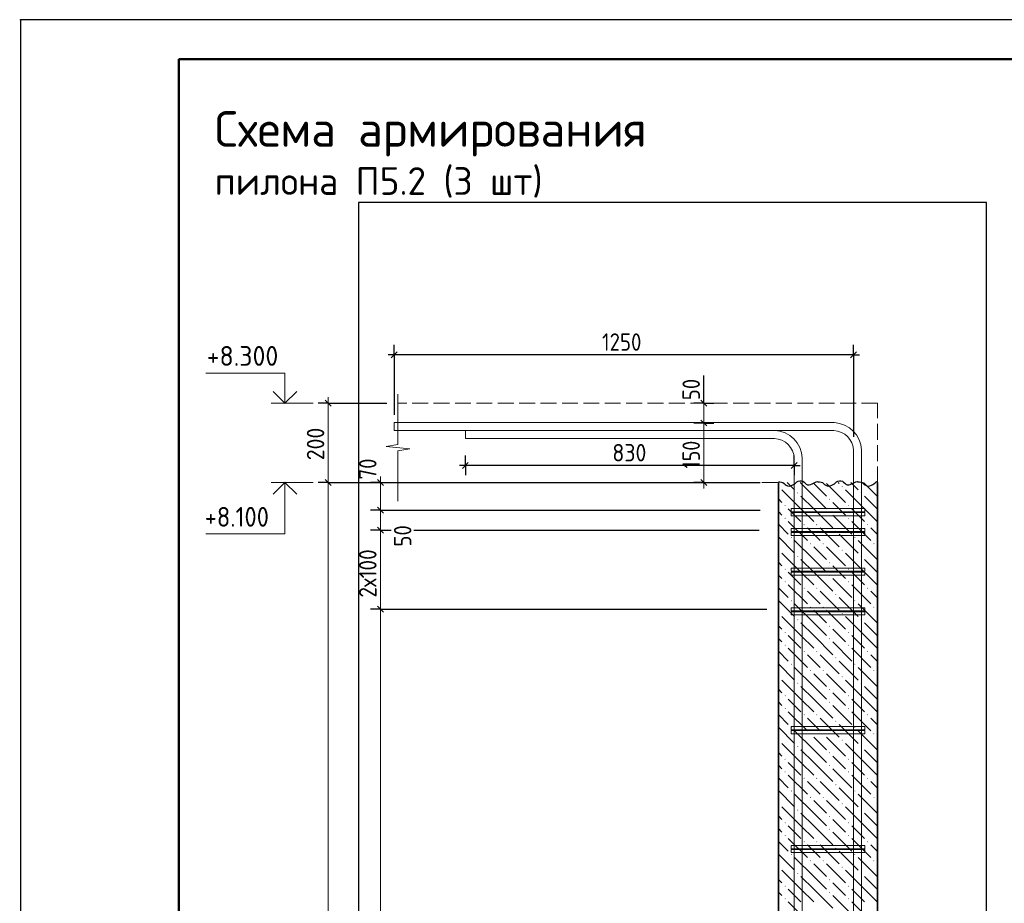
# Model space of a CAD drawing. Header units: millimetres. Extents: x -12 to 50400, y 0 to 35640.
# Tile 4 of 10: x -12 to 14899, y 22263 to 35640. Entities that reach past the tile are written whole.
import ezdxf

# ---------------------------------------------------------------- set-up
doc = ezdxf.new("R2010")
doc.units = ezdxf.units.MM
doc.linetypes.add('______2', pattern=[324, 240, -84])
for name, color, linetype, lineweight in [('Standard', 7, 'Continuous', 25), ('ЖБ Перекрытие верхний уровень', 7, 'Continuous', 35), ('ЖБ Пилон', 7, 'Continuous', 35), ('Заголовок чертежа', 7, 'Continuous', 25), ('Примечания', 7, 'Continuous', 13), ('Размерная линия_ общее', 7, 'Continuous', 13)]:
    doc.layers.add(name, color=color, linetype=linetype, lineweight=lineweight)
doc.layers.add('Размерная выноска', color=7, linetype='Continuous')
doc.layers.add('Стена фоновая арматура Х1', color=7, linetype='______2', true_color=0xa0a0a0)
doc.layers.add('Стена Хомут', color=7, linetype='______2', true_color=0xa0a0a0)
doc.styles.add('ISOCPEUR', font='txt')

msp = doc.modelspace()

# ---------------------------------------------------------------- hatches: boundary and pattern name
at = {"layer": 'ЖБ Пилон', "linetype": 'Continuous', "lineweight": 18, "transparency": 33554687}
for points in [[(11477, 28573), (11484, 28579), (11491, 28571), (11484, 28563), (11477, 28569)], [(11764, 28475), (11772, 28483), (11779, 28475), (11772, 28467)], [(12436, 28571), (12444, 28579), (12451, 28571), (12444, 28563)], [(12724, 28475), (12732, 28483), (12739, 28475), (12732, 28467)], [(12244, 28379), (12252, 28387), (12259, 28379), (12252, 28371)], [(11572, 28283), (11580, 28291), (11587, 28283), (11580, 28275)], [(12244, 28187), (12252, 28195), (12259, 28187), (12252, 28179)], [(12532, 28283), (12540, 28291), (12547, 28283), (12540, 28275)], [(11572, 28091), (11580, 28099), (11587, 28091), (11580, 28083)], [(12532, 28091), (12540, 28099), (12547, 28091), (12540, 28083)], [(11860, 27995), (11868, 28003), (11875, 27995), (11868, 27987)], [(12052, 27995), (12060, 28003), (12067, 27995), (12060, 27987)], [(12340, 27899), (12348, 27907), (12355, 27899), (12348, 27891)], [(12820, 27995), (12828, 28003), (12835, 27995), (12828, 27987)], [(11668, 27803), (11676, 27811), (11683, 27803), (11676, 27795)], [(12628, 27803), (12636, 27811), (12643, 27803), (12636, 27795)], [(11477, 27613), (11484, 27619), (11491, 27611), (11484, 27603), (11477, 27609)], [(11956, 27707), (11964, 27715), (11971, 27707), (11964, 27699)], [(12148, 27707), (12156, 27715), (12163, 27707), (12156, 27699)], [(12436, 27611), (12444, 27619), (12451, 27611), (12444, 27603)], [(12916, 27707), (12924, 27715), (12931, 27707), (12924, 27699)], [(11764, 27515), (11772, 27523), (11779, 27515), (11772, 27507)], [(12724, 27515), (12732, 27523), (12739, 27515), (12732, 27507)], [(11572, 27323), (11580, 27331), (11587, 27323), (11580, 27315)], [(12244, 27419), (12252, 27427), (12259, 27419), (12252, 27411)], [(12532, 27323), (12540, 27331), (12547, 27323), (12540, 27315)], [(11572, 27131), (11580, 27139), (11587, 27131), (11580, 27123)], [(12244, 27227), (12252, 27235), (12259, 27227), (12252, 27219)], [(12532, 27131), (12540, 27139), (12547, 27131), (12540, 27123)], [(11860, 27035), (11868, 27043), (11875, 27035), (11868, 27027)], [(12052, 27035), (12060, 27043), (12067, 27035), (12060, 27027)], [(12820, 27035), (12828, 27043), (12835, 27035), (12828, 27027)], [(11668, 26843), (11676, 26851), (11683, 26843), (11676, 26835)], [(12340, 26939), (12348, 26947), (12355, 26939), (12348, 26931)], [(12628, 26843), (12636, 26851), (12643, 26843), (12636, 26835)], [(11956, 26747), (11964, 26755), (11971, 26747), (11964, 26739)], [(12148, 26747), (12156, 26755), (12163, 26747), (12156, 26739)], [(12916, 26747), (12924, 26755), (12931, 26747), (12924, 26739)], [(11477, 26653), (11484, 26659), (11491, 26651), (11484, 26643), (11477, 26649)], [(11764, 26555), (11772, 26563), (11779, 26555), (11772, 26547)], [(12436, 26651), (12444, 26659), (12451, 26651), (12444, 26643)], [(12724, 26555), (12732, 26563), (12739, 26555), (12732, 26547)], [(12244, 26459), (12252, 26467), (12259, 26459), (12252, 26451)], [(11572, 26363), (11580, 26371), (11587, 26363), (11580, 26355)], [(12244, 26267), (12252, 26275), (12259, 26267), (12252, 26259)], [(12532, 26363), (12540, 26371), (12547, 26363), (12540, 26355)], [(11572, 26171), (11580, 26179), (11587, 26171), (11580, 26163)], [(12532, 26171), (12540, 26179), (12547, 26171), (12540, 26163)], [(11860, 26075), (11868, 26083), (11875, 26075), (11868, 26067)], [(12052, 26075), (12060, 26083), (12067, 26075), (12060, 26067)], [(12340, 25979), (12348, 25987), (12355, 25979), (12348, 25971)], [(12820, 26075), (12828, 26083), (12835, 26075), (12828, 26067)], [(11668, 25883), (11676, 25891), (11683, 25883), (11676, 25875)], [(12628, 25883), (12636, 25891), (12643, 25883), (12636, 25875)], [(11477, 25693), (11484, 25699), (11491, 25691), (11484, 25683), (11477, 25690)], [(11956, 25787), (11964, 25795), (11971, 25787), (11964, 25779)], [(12148, 25787), (12156, 25795), (12163, 25787), (12156, 25779)], [(12436, 25691), (12444, 25699), (12451, 25691), (12444, 25683)], [(12916, 25787), (12924, 25795), (12931, 25787), (12924, 25779)], [(11764, 25595), (11772, 25603), (11779, 25595), (11772, 25587)], [(12244, 25499), (12252, 25507), (12259, 25499), (12252, 25491)], [(12724, 25595), (12732, 25603), (12739, 25595), (12732, 25587)], [(11572, 25403), (11580, 25411), (11587, 25403), (11580, 25395)], [(12532, 25403), (12540, 25411), (12547, 25403), (12540, 25395)], [(11572, 25211), (11580, 25219), (11587, 25211), (11580, 25203)], [(12244, 25307), (12252, 25315), (12259, 25307), (12252, 25299)], [(12532, 25211), (12540, 25219), (12547, 25211), (12540, 25203)], [(11860, 25115), (11868, 25123), (11875, 25115), (11868, 25107)], [(12052, 25115), (12060, 25123), (12067, 25115), (12060, 25107)], [(12820, 25115), (12828, 25123), (12835, 25115), (12828, 25107)], [(11668, 24923), (11676, 24931), (11683, 24923), (11676, 24915)], [(12340, 25019), (12348, 25027), (12355, 25019), (12348, 25011)], [(12628, 24923), (12636, 24931), (12643, 24923), (12636, 24915)], [(11956, 24827), (11964, 24835), (11971, 24827), (11964, 24819)], [(12148, 24827), (12156, 24835), (12163, 24827), (12156, 24819)], [(12916, 24827), (12924, 24835), (12931, 24827), (12924, 24819)], [(11477, 24733), (11484, 24739), (11491, 24731), (11484, 24723), (11477, 24730)], [(11764, 24635), (11772, 24643), (11779, 24635), (11772, 24627)], [(12436, 24731), (12444, 24739), (12451, 24731), (12444, 24723)], [(12724, 24635), (12732, 24643), (12739, 24635), (12732, 24627)], [(12244, 24539), (12252, 24547), (12259, 24539), (12252, 24531)], [(11572, 24443), (11580, 24451), (11587, 24443), (11580, 24435)], [(12244, 24347), (12252, 24355), (12259, 24347), (12252, 24339)], [(12532, 24443), (12540, 24451), (12547, 24443), (12540, 24435)], [(11572, 24251), (11580, 24259), (11587, 24251), (11580, 24243)], [(11860, 24155), (11868, 24163), (11875, 24155), (11868, 24147)], [(12052, 24155), (12060, 24163), (12067, 24155), (12060, 24147)], [(12532, 24251), (12540, 24259), (12547, 24251), (12540, 24243)], [(12820, 24155), (12828, 24163), (12835, 24155), (12828, 24147)], [(12340, 24059), (12348, 24067), (12355, 24059), (12348, 24051)], [(11668, 23963), (11676, 23971), (11683, 23963), (11676, 23955)], [(11956, 23867), (11964, 23875), (11971, 23867), (11964, 23859)], [(12148, 23867), (12156, 23875), (12163, 23867), (12156, 23859)], [(12628, 23963), (12636, 23971), (12643, 23963), (12636, 23955)], [(12916, 23867), (12924, 23875), (12931, 23867), (12924, 23859)], [(11477, 23773), (11484, 23779), (11491, 23771), (11484, 23763), (11477, 23770)], [(12436, 23771), (12444, 23779), (12451, 23771), (12444, 23763)], [(11764, 23675), (11772, 23683), (11779, 23675), (11772, 23667)], [(12244, 23579), (12252, 23587), (12259, 23579), (12252, 23571)], [(12724, 23675), (12732, 23683), (12739, 23675), (12732, 23667)], [(11572, 23483), (11580, 23491), (11587, 23483), (11580, 23475)], [(12532, 23483), (12540, 23491), (12547, 23483), (12540, 23475)], [(11572, 23291), (11580, 23299), (11587, 23291), (11580, 23283)], [(12244, 23387), (12252, 23395), (12259, 23387), (12252, 23379)], [(12532, 23291), (12540, 23299), (12547, 23291), (12540, 23283)], [(11860, 23195), (11868, 23203), (11875, 23195), (11868, 23187)], [(12052, 23195), (12060, 23203), (12067, 23195), (12060, 23187)], [(12820, 23195), (12828, 23203), (12835, 23195), (12828, 23187)], [(11668, 23003), (11676, 23011), (11683, 23003), (11676, 22995)], [(12340, 23099), (12348, 23107), (12355, 23099), (12348, 23091)], [(12628, 23003), (12636, 23011), (12643, 23003), (12636, 22995)], [(11477, 22813), (11484, 22819), (11491, 22811), (11484, 22803), (11477, 22810)], [(11956, 22907), (11964, 22915), (11971, 22907), (11964, 22899)], [(12148, 22907), (12156, 22915), (12163, 22907), (12156, 22899)], [(12436, 22811), (12444, 22819), (12451, 22811), (12444, 22803)], [(12916, 22907), (12924, 22915), (12931, 22907), (12924, 22899)], [(11764, 22715), (11772, 22723), (11779, 22715), (11772, 22707)], [(12724, 22715), (12732, 22723), (12739, 22715), (12732, 22707)], [(11572, 22523), (11580, 22531), (11587, 22523), (11580, 22515)], [(12244, 22619), (12252, 22627), (12259, 22619), (12252, 22611)], [(12532, 22523), (12540, 22531), (12547, 22523), (12540, 22515)], [(12244, 22427), (12252, 22435), (12259, 22427), (12252, 22419)], [(11572, 22331), (11580, 22339), (11587, 22331), (11580, 22323)], [(12532, 22331), (12540, 22339), (12547, 22331), (12540, 22323)]]:
    msp.add_hatch(color=7, dxfattribs=at).paths.add_polyline_path(points, flags=16)

# ---------------------------------------------------------------- linework, layer by layer
at = {"layer": 'Standard', "color": 7, "linetype": 'Continuous', "lineweight": 13, "transparency": 33554687}
for p, q in [((48960, 35640), (-12, 35640)), ((4432, 29834), (3796, 29834)), ((4432, 28634), (3796, 28634))]:
    msp.add_line(p, q, dxfattribs=at)
at = {"layer": 'Standard', "color": 7, "linetype": 'Continuous', "lineweight": 25, "transparency": 33554687}
for p, q in [((2400, 35040), (2400, 1270)), ((5702, 30613), (5612, 30523)), ((12662, 30613), (12572, 30523)), ((6782, 28938), (6692, 28848)), ((11762, 28938), (11672, 28848))]:
    msp.add_line(p, q, dxfattribs=at)
at = {"layer": 'Standard', "color": 7, "linetype": 'Continuous', "lineweight": -3, "transparency": 33554687}
for p, q in [((5657, 30568), (5657, 30718)), ((12617, 30568), (12617, 30718)), ((5657, 30568), (5567, 30568)), ((5657, 30568), (5657, 30418)), ((5657, 30568), (5657, 29660)), ((12617, 30568), (5657, 30568)), ((12617, 30568), (12617, 30418)), ((12617, 30568), (12617, 29324)), ((12617, 30568), (12707, 30568)), ((6737, 28893), (6737, 29043)), ((11717, 28893), (11717, 29043)), ((6737, 28893), (6647, 28893)), ((6737, 28893), (6737, 28743)), ((6737, 28893), (6737, 28893)), ((11717, 28893), (6737, 28893)), ((11717, 28893), (11717, 28743)), ((11717, 28893), (11717, 28893)), ((11717, 28893), (11807, 28893))]:
    msp.add_line(p, q, dxfattribs=at)
at = {"layer": 'Standard', "color": 7, "linetype": 'Continuous', "lineweight": 25, "transparency": 33554687}
msp.add_lwpolyline([(0, 0), (50400, 0), (50400, 35640), (0, 35640), (0, 0)], close=True, dxfattribs=at)
at = {"layer": 'Standard', "color": 7, "linetype": 'Continuous', "lineweight": 13, "transparency": 33554687}
for points in [[(50400, 35640), (0, 35640), (0, 0), (50400, 0), (50400, 35640)], [(4005, 29834), (4005, 30290), (2805, 30290)], [(4005, 28634), (4005, 27854), (2805, 27854)]]:
    msp.add_lwpolyline(points, dxfattribs=at)
at = {"layer": 'Standard', "color": 7, "linetype": 'Continuous', "lineweight": 50, "transparency": 33554687}
msp.add_lwpolyline([(2400, 35040), (49800, 35040), (49800, 600), (2400, 600), (2400, 35040)], close=True, dxfattribs=at)
at = {"layer": 'Standard', "color": 254, "linetype": 'Continuous', "lineweight": -3, "true_color": 0xc4c4ff, "transparency": 33554687}
msp.add_lwpolyline([(5117, 2078), (14627, 2078), (14627, 32873), (5117, 32873), (5117, 2078)], dxfattribs=at)
at = {"layer": 'Standard', "color": 7, "linetype": 'Continuous', "lineweight": 35, "transparency": 33554687}
for points in [[(4183, 30012), (4005, 29834), (3827, 30012)], [(4183, 28455), (4005, 28634), (3827, 28455)]]:
    msp.add_lwpolyline(points, dxfattribs=at)
at = {"layer": 'ЖБ Перекрытие верхний уровень', "color": 7, "linetype": '______2', "lineweight": 18, "transparency": 33554687}
for p, q in [((12977, 29834), (5717, 29834)), ((12977, 28634), (12977, 29834)), ((5717, 28634), (11477, 28634))]:
    msp.add_line(p, q, dxfattribs=at)
at = {"layer": 'ЖБ Пилон', "color": 7, "linetype": 'Continuous', "lineweight": 35, "transparency": 33554687}
for p, q in [((11477, 28634), (11477, 4634)), ((12977, 4634), (12977, 28634))]:
    msp.add_line(p, q, dxfattribs=at)
at = {"layer": 'ЖБ Пилон', "color": 9, "linetype": 'Continuous', "lineweight": 18, "true_color": 0xc7c7c7, "transparency": 33554687}
for p, q in [((11613, 28634), (11724, 28523)), ((12012, 28427), (11805, 28634)), ((12381, 28634), (12396, 28619)), ((12573, 28634), (12684, 28523)), ((12972, 28427), (12765, 28634)), ((11820, 28235), (11532, 28523)), ((12012, 28619), (12204, 28427)), ((12204, 28619), (12492, 28331)), ((12780, 28235), (12492, 28523)), ((12972, 28619), (12977, 28613)), ((11477, 28385), (11532, 28331)), ((11820, 28427), (12012, 28235)), ((12012, 28427), (12204, 28235)), ((12396, 28235), (12300, 28331)), ((12780, 28427), (12972, 28235)), ((12972, 28427), (12977, 28421)), ((11532, 28139), (11477, 28193)), ((11628, 28235), (11820, 28043)), ((11820, 28235), (12012, 28043)), ((12012, 28235), (12300, 27947)), ((12492, 28139), (12396, 28235)), ((12588, 28235), (12780, 28043)), ((12780, 28235), (12972, 28043)), ((12972, 28235), (12977, 28229)), ((11628, 28043), (11916, 27755)), ((12300, 28139), (12588, 27851)), ((12588, 28043), (12876, 27755)), ((11477, 28001), (11628, 27851)), ((12012, 27851), (11916, 27947)), ((12108, 27947), (12396, 27659)), ((12972, 27851), (12876, 27947)), ((11477, 27809), (11724, 27563)), ((12012, 27467), (11724, 27755)), ((12108, 27755), (12012, 27851)), ((12396, 27851), (12684, 27563)), ((12972, 27467), (12684, 27755)), ((12977, 27845), (12972, 27851)), ((12012, 27659), (12204, 27467)), ((12204, 27659), (12492, 27371)), ((12972, 27659), (12977, 27653)), ((11820, 27275), (11532, 27563)), ((11820, 27467), (12012, 27275)), ((12012, 27467), (12204, 27275)), ((12780, 27275), (12492, 27563)), ((12780, 27467), (12972, 27275)), ((12972, 27467), (12977, 27461)), ((11477, 27425), (11532, 27371)), ((12396, 27275), (12300, 27371)), ((11532, 27179), (11477, 27233)), ((11628, 27275), (11820, 27083)), ((11820, 27275), (12012, 27083)), ((12012, 27275), (12300, 26987)), ((12300, 27179), (12588, 26891)), ((12492, 27179), (12396, 27275)), ((12588, 27275), (12780, 27083)), ((12780, 27275), (12972, 27083)), ((12972, 27275), (12977, 27269)), ((11477, 27041), (11628, 26891)), ((11628, 27083), (11916, 26795)), ((12588, 27083), (12876, 26795)), ((11477, 26849), (11724, 26603)), ((12012, 26891), (11916, 26987)), ((12108, 26795), (12012, 26891)), ((12108, 26987), (12396, 26699)), ((12396, 26891), (12684, 26603)), ((12972, 26891), (12876, 26987)), ((12977, 26885), (12972, 26891)), ((12012, 26507), (11724, 26795)), ((12012, 26699), (12204, 26507)), ((12204, 26699), (12492, 26411)), ((12972, 26507), (12684, 26795)), ((12972, 26699), (12977, 26693)), ((11820, 26315), (11532, 26603)), ((12780, 26315), (12492, 26603)), ((11477, 26465), (11532, 26411)), ((11820, 26507), (12012, 26315)), ((12012, 26507), (12204, 26315)), ((12396, 26315), (12300, 26411)), ((12780, 26507), (12972, 26315)), ((12972, 26507), (12977, 26501)), ((11532, 26219), (11477, 26273)), ((11628, 26315), (11820, 26123)), ((11820, 26315), (12012, 26123)), ((12012, 26315), (12300, 26027)), ((12492, 26219), (12396, 26315)), ((12588, 26315), (12780, 26123)), ((12780, 26315), (12972, 26123)), ((12972, 26315), (12977, 26309)), ((11628, 26123), (11916, 25835)), ((12300, 26219), (12588, 25931)), ((12588, 26123), (12876, 25835)), ((11477, 26081), (11628, 25931)), ((12012, 25931), (11916, 26027)), ((12108, 26027), (12396, 25739)), ((12972, 25931), (12876, 26027)), ((11477, 25889), (11724, 25643)), ((12012, 25547), (11724, 25835)), ((12108, 25835), (12012, 25931)), ((12396, 25931), (12684, 25643)), ((12972, 25547), (12684, 25835)), ((12977, 25925), (12972, 25931)), ((12012, 25739), (12204, 25547)), ((12204, 25739), (12492, 25451)), ((12972, 25739), (12977, 25733)), ((11477, 25505), (11532, 25451)), ((11820, 25355), (11532, 25643)), ((11820, 25547), (12012, 25355)), ((12012, 25547), (12204, 25355)), ((12780, 25355), (12492, 25643)), ((12780, 25547), (12972, 25355)), ((12972, 25547), (12977, 25541)), ((11628, 25355), (11820, 25163)), ((11820, 25355), (12012, 25163)), ((12012, 25355), (12300, 25067)), ((12396, 25355), (12300, 25451)), ((12492, 25259), (12396, 25355)), ((12588, 25355), (12780, 25163)), ((12780, 25355), (12972, 25163)), ((12972, 25355), (12977, 25349)), ((11532, 25259), (11477, 25313)), ((12300, 25259), (12588, 24971)), ((11477, 25121), (11628, 24971)), ((11628, 25163), (11916, 24875)), ((12012, 24971), (11916, 25067)), ((12108, 25067), (12396, 24779)), ((12588, 25163), (12876, 24875)), ((12972, 24971), (12876, 25067)), ((11477, 24929), (11724, 24683)), ((12108, 24875), (12012, 24971)), ((12396, 24971), (12684, 24683)), ((12977, 24965), (12972, 24971)), ((12012, 24587), (11724, 24875)), ((12012, 24779), (12204, 24587)), ((12204, 24779), (12492, 24491)), ((12972, 24587), (12684, 24875)), ((12972, 24779), (12977, 24773)), ((11820, 24395), (11532, 24683)), ((12780, 24395), (12492, 24683)), ((11477, 24545), (11532, 24491)), ((11820, 24587), (12012, 24395)), ((12012, 24587), (12204, 24395)), ((12396, 24395), (12300, 24491)), ((12780, 24587), (12972, 24395)), ((12972, 24587), (12977, 24581)), ((11532, 24299), (11477, 24353)), ((11628, 24395), (11820, 24203)), ((11820, 24395), (12012, 24203)), ((12012, 24395), (12300, 24107)), ((12492, 24299), (12396, 24395)), ((12588, 24395), (12780, 24203)), ((12780, 24395), (12972, 24203)), ((12972, 24395), (12977, 24389)), ((11477, 24161), (11628, 24011)), ((11628, 24203), (11916, 23915)), ((12300, 24299), (12588, 24011)), ((12588, 24203), (12876, 23915)), ((12012, 24011), (11916, 24107)), ((12108, 23915), (12012, 24011)), ((12108, 24107), (12396, 23819)), ((12396, 24011), (12684, 23723)), ((12972, 24011), (12876, 24107)), ((12977, 24005), (12972, 24011)), ((11477, 23969), (11724, 23723)), ((12012, 23627), (11724, 23915)), ((12972, 23627), (12684, 23915)), ((11820, 23435), (11532, 23723)), ((12012, 23819), (12204, 23627)), ((12204, 23819), (12492, 23531)), ((12780, 23435), (12492, 23723)), ((12972, 23819), (12977, 23813)), ((11477, 23585), (11532, 23531)), ((11820, 23627), (12012, 23435)), ((12012, 23627), (12204, 23435)), ((12780, 23627), (12972, 23435)), ((12972, 23627), (12977, 23621)), ((11628, 23435), (11820, 23243)), ((11820, 23435), (12012, 23243)), ((12012, 23435), (12300, 23147)), ((12396, 23435), (12300, 23531)), ((12492, 23339), (12396, 23435)), ((12588, 23435), (12780, 23243)), ((12780, 23435), (12972, 23243)), ((12972, 23435), (12977, 23429)), ((11532, 23339), (11477, 23393)), ((12300, 23339), (12588, 23051)), ((11477, 23201), (11628, 23051)), ((11628, 23243), (11916, 22955)), ((12012, 23051), (11916, 23147)), ((12108, 23147), (12396, 22859)), ((12588, 23243), (12876, 22955)), ((12972, 23051), (12876, 23147)), ((11477, 23009), (11724, 22763)), ((12108, 22955), (12012, 23051)), ((12396, 23051), (12684, 22763)), ((12977, 23045), (12972, 23051)), ((12012, 22667), (11724, 22955)), ((12012, 22859), (12204, 22667)), ((12204, 22859), (12492, 22571)), ((12972, 22667), (12684, 22955)), ((12972, 22859), (12977, 22853)), ((11820, 22475), (11532, 22763)), ((11820, 22667), (12012, 22475)), ((12012, 22667), (12204, 22475)), ((12780, 22475), (12492, 22763)), ((12780, 22667), (12972, 22475)), ((12972, 22667), (12977, 22661)), ((11477, 22625), (11532, 22571)), ((12396, 22475), (12300, 22571)), ((11532, 22379), (11477, 22433)), ((11628, 22475), (11820, 22283)), ((11820, 22475), (12012, 22283)), ((12012, 22475), (12300, 22187)), ((12300, 22379), (12588, 22091)), ((12492, 22379), (12396, 22475)), ((12588, 22475), (12780, 22283)), ((12780, 22475), (12972, 22283)), ((12972, 22475), (12977, 22469)), ((11628, 22283), (11916, 21995)), ((12588, 22283), (12876, 21995))]:
    msp.add_line(p, q, dxfattribs=at)
at = {"layer": 'Примечания', "color": 7, "linetype": 'Continuous', "lineweight": 13, "transparency": 33554687}
for p, q in [((5717, 29972), (5717, 29210)), ((5717, 29210), (5537, 29178)), ((5537, 29178), (5897, 29145)), ((5897, 29145), (5717, 29113)), ((5717, 29113), (5717, 28352)), ((5717, 28352), (5717, 28352))]:
    msp.add_line(p, q, dxfattribs=at)
at = {"layer": 'Примечания', "color": 7, "linetype": 'Continuous', "lineweight": 25, "transparency": 33554687}
for points in [[(11477, 28644), (11500, 28644), (11524, 28641), (11545, 28633), (11563, 28620), (11578, 28604), (11595, 28591), (11617, 28583), (11641, 28579), (11664, 28584), (11686, 28592), (11707, 28602), (11725, 28615), (11741, 28629), (11758, 28642), (11779, 28653), (11801, 28659), (11825, 28658), (11849, 28652), (11866, 28639), (11882, 28624), (11899, 28610), (11919, 28600), (11943, 28598), (11966, 28603), (11987, 28612), (12008, 28623), (12029, 28633), (12049, 28642), (12073, 28647), (12077, 28647)], [(12077, 28644), (12100, 28644), (12124, 28641), (12145, 28633), (12163, 28620), (12178, 28604), (12195, 28591), (12217, 28583), (12241, 28579), (12264, 28584), (12286, 28592), (12307, 28602), (12325, 28615), (12341, 28629), (12358, 28642), (12379, 28653), (12401, 28659), (12425, 28658), (12449, 28652), (12466, 28639), (12482, 28624), (12499, 28610), (12519, 28600), (12543, 28598), (12566, 28603), (12587, 28612), (12608, 28623), (12629, 28633), (12649, 28642), (12673, 28647), (12677, 28647)], [(12677, 28644), (12700, 28644), (12724, 28641), (12745, 28633), (12763, 28620), (12778, 28604), (12795, 28591), (12817, 28583), (12841, 28579), (12864, 28584), (12886, 28592), (12907, 28602), (12925, 28615), (12941, 28629), (12958, 28642), (12977, 28652)]]:
    msp.add_lwpolyline(points, dxfattribs=at)
at = {"layer": 'Размерная выноска', "color": 7, "linetype": 'Continuous', "lineweight": -3, "transparency": 33554687}
msp.add_line((10349, 29834), (10349, 30254), dxfattribs=at)
at = {"layer": 'Размерная линия_ общее', "color": 7, "linetype": 'Continuous', "lineweight": -3, "transparency": 33554687}
for p, q in [((4660, 29834), (4510, 29834)), ((4660, 29834), (4810, 29834)), ((4660, 29834), (5548, 29834)), ((10349, 29834), (10199, 29834)), ((10349, 29834), (10499, 29834)), ((10349, 29534), (10199, 29534)), ((10349, 29534), (10499, 29534)), ((4660, 28634), (4510, 28634)), ((4660, 28634), (4810, 28634)), ((4660, 28634), (5548, 28634)), ((5452, 28634), (5302, 28634)), ((5452, 28634), (5602, 28634)), ((5452, 28634), (11204, 28634)), ((10349, 28634), (10199, 28634)), ((10349, 28634), (10499, 28634)), ((5452, 28214), (5302, 28214)), ((5452, 28214), (5602, 28214)), ((5452, 28214), (11204, 28214)), ((5452, 27914), (5302, 27914)), ((5452, 27914), (5602, 27914)), ((5452, 27914), (5616, 27914)), ((5959, 27914), (11184, 27914)), ((5452, 26714), (5302, 26714)), ((5452, 26714), (5602, 26714))]:
    msp.add_line(p, q, dxfattribs=at)
at = {"layer": 'Размерная линия_ общее', "color": 7, "linetype": 'Continuous', "lineweight": 25, "transparency": 33554687}
for p, q in [((4615, 29879), (4705, 29789)), ((10394, 29789), (10304, 29879)), ((10394, 29489), (10304, 29579)), ((4615, 28679), (4705, 28589)), ((5497, 28589), (5407, 28679)), ((10394, 28589), (10304, 28679)), ((5497, 28169), (5407, 28259)), ((5497, 27869), (5407, 27959)), ((5497, 26669), (5407, 26759))]:
    msp.add_line(p, q, dxfattribs=at)
at = {"layer": 'Размерная линия_ общее', "color": 7, "linetype": 'Continuous', "lineweight": 13, "transparency": 33554687}
for p, q in [((4660, 29834), (4660, 29924)), ((10349, 29834), (10349, 29924)), ((10349, 29534), (10349, 29834)), ((4660, 28634), (4660, 4634)), ((5452, 28634), (5452, 28724)), ((5452, 28214), (5452, 28634)), ((10349, 28634), (10349, 28544)), ((5452, 27914), (5452, 28214)), ((5452, 26714), (5452, 27914)), ((5452, 12314), (5452, 26714))]:
    msp.add_line(p, q, dxfattribs=at)
for points in [[(4660, 29834), (4660, 28845), (4660, 28845), (4660, 28634)], [(10349, 28634), (10349, 28722), (10349, 28722), (10349, 29534)]]:
    msp.add_lwpolyline(points, dxfattribs=at)
at = {"layer": 'Размерная линия_ общее', "color": 7, "linetype": 'Continuous', "lineweight": -3, "transparency": 33554687}
msp.add_lwpolyline([(5452, 26714), (5939, 26714), (5939, 26714), (11304, 26714)], dxfattribs=at)
at = {"layer": 'Стена фоновая арматура Х1', "color": 7, "linetype": 'Continuous', "lineweight": 18, "transparency": 33554687}
for points in [[(12617, 4634), (12617, 29120), (12610, 29176), (12591, 29233), (12561, 29285), (12526, 29328), (12483, 29364), (12431, 29393), (12374, 29412), (12318, 29420), (5657, 29420), (5657, 29540), (12326, 29540), (12401, 29529), (12480, 29503), (12552, 29463), (12611, 29413), (12661, 29354), (12701, 29282), (12727, 29203), (12737, 29128), (12737, 4634), (12617, 4634)], [(12617, 4634), (12617, 29120), (12610, 29176), (12591, 29233), (12561, 29285), (12526, 29328), (12483, 29364), (12431, 29393), (12374, 29412), (12318, 29420), (5657, 29420), (5657, 29540), (12326, 29540), (12401, 29529), (12480, 29503), (12552, 29463), (12611, 29413), (12661, 29354), (12701, 29282), (12727, 29203), (12737, 29128), (12737, 4634), (12617, 4634)], [(12617, 4634), (12617, 29120), (12610, 29176), (12591, 29233), (12561, 29285), (12526, 29328), (12483, 29364), (12431, 29393), (12374, 29412), (12318, 29420), (5657, 29420), (5657, 29540), (12326, 29540), (12401, 29529), (12480, 29503), (12552, 29463), (12611, 29413), (12661, 29354), (12701, 29282), (12727, 29203), (12737, 29128), (12737, 4634), (12617, 4634)], [(12617, 4634), (12617, 29120), (12610, 29176), (12591, 29233), (12561, 29285), (12526, 29328), (12483, 29364), (12431, 29393), (12374, 29412), (12318, 29420), (5657, 29420), (5657, 29540), (12326, 29540), (12401, 29529), (12480, 29503), (12552, 29463), (12611, 29413), (12661, 29354), (12701, 29282), (12727, 29203), (12737, 29128), (12737, 4634), (12617, 4634)], [(11717, 4634), (11717, 29000), (11710, 29056), (11691, 29113), (11661, 29165), (11626, 29208), (11583, 29244), (11531, 29273), (11474, 29292), (11418, 29300), (6737, 29300), (6737, 29420), (11426, 29420), (11501, 29409), (11580, 29383), (11652, 29343), (11711, 29293), (11761, 29234), (11801, 29162), (11827, 29083), (11837, 29008), (11837, 4634), (11717, 4634)], [(11717, 4634), (11717, 29000), (11710, 29056), (11691, 29113), (11661, 29165), (11626, 29208), (11583, 29244), (11531, 29273), (11474, 29292), (11418, 29300), (6737, 29300), (6737, 29420), (11426, 29420), (11501, 29409), (11580, 29383), (11652, 29343), (11711, 29293), (11761, 29234), (11801, 29162), (11827, 29083), (11837, 29008), (11837, 4634), (11717, 4634)], [(11717, 4634), (11717, 29000), (11710, 29056), (11691, 29113), (11661, 29165), (11626, 29208), (11583, 29244), (11531, 29273), (11474, 29292), (11418, 29300), (6737, 29300), (6737, 29420), (11426, 29420), (11501, 29409), (11580, 29383), (11652, 29343), (11711, 29293), (11761, 29234), (11801, 29162), (11827, 29083), (11837, 29008), (11837, 4634), (11717, 4634)], [(11717, 4634), (11717, 29000), (11710, 29056), (11691, 29113), (11661, 29165), (11626, 29208), (11583, 29244), (11531, 29273), (11474, 29292), (11418, 29300), (6737, 29300), (6737, 29420), (11426, 29420), (11501, 29409), (11580, 29383), (11652, 29343), (11711, 29293), (11761, 29234), (11801, 29162), (11827, 29083), (11837, 29008), (11837, 4634), (11717, 4634)]]:
    msp.add_lwpolyline(points, dxfattribs=at)
at = {"layer": 'Стена Хомут', "color": 36, "linetype": 'Continuous', "lineweight": 13, "true_color": 0x6e3c1e, "transparency": 33554687}
for points in [[(11669, 28238), (12785, 28238), (12785, 28190), (11669, 28190), (11669, 28238)], [(11669, 28178), (12785, 28178), (12785, 28130), (11669, 28130), (11669, 28178)], [(11669, 27938), (12785, 27938), (12785, 27890), (11669, 27890), (11669, 27938)], [(11669, 27878), (12785, 27878), (12785, 27830), (11669, 27830), (11669, 27878)], [(11669, 27338), (12785, 27338), (12785, 27290), (11669, 27290), (11669, 27338)], [(11669, 27278), (12785, 27278), (12785, 27230), (11669, 27230), (11669, 27278)], [(11669, 26738), (12785, 26738), (12785, 26690), (11669, 26690), (11669, 26738)], [(11669, 26678), (12785, 26678), (12785, 26630), (11669, 26630), (11669, 26678)], [(11669, 24938), (12785, 24938), (12785, 24890), (11669, 24890), (11669, 24938)], [(11669, 24878), (12785, 24878), (12785, 24830), (11669, 24830), (11669, 24878)], [(11669, 23138), (12785, 23138), (12785, 23090), (11669, 23090), (11669, 23138)], [(11669, 23078), (12785, 23078), (12785, 23030), (11669, 23030), (11669, 23078)]]:
    msp.add_lwpolyline(points, dxfattribs=at)

# ---------------------------------------------------------------- texts
at = {"layer": 'Standard', "color": 7, "linetype": 'Continuous', "lineweight": 25, "transparency": 33554687, "attachment_point": 7, "style": 'ISOCPEUR'}
for s, insert, char_height, width in [('\\W0.87;1250', (8807, 30628), 264, 800.3), ('\\W0.95;+8.300', (2820, 30400), 300, 1281.44), ('\\W0.91;830', (8963, 28953), 264, 674.39), ('\\W0.90;+8.100', (2790, 27964), 300, 1214.13)]:
    msp.add_mtext(s, dxfattribs=dict(at, insert=insert, char_height=char_height, width=width))
at = {"layer": 'Заголовок чертежа', "color": 7, "linetype": 'Continuous', "lineweight": 50, "transparency": 33554687, "attachment_point": 7, "style": 'ISOCPEUR'}
for s, insert, char_height, width in [('\\W0.98;Схема армирования', (2940, 33570), 540, 6903.3), ('\\W0.98;пилона П5.2 (3 шт)', (2940, 32946), 420, 5202.02)]:
    msp.add_mtext(s, dxfattribs=dict(at, insert=insert, char_height=char_height, width=width))
at = {"layer": 'Размерная линия_ общее', "color": 7, "linetype": 'Continuous', "lineweight": 25, "transparency": 33554687, "char_height": 264, "attachment_point": 7, "rotation": 90, "style": 'ISOCPEUR'}
for s, insert, width in [('\\W0.87;50', (10289, 29879), 484.72), ('\\W0.91;200', (4600, 28970), 674.39), ('\\W0.83;150', (10289, 28846), 610.29), ('\\W0.87;70', (5392, 28679), 484.72), ('\\W0.87;50', (5920, 27663), 484.72), ('\\W0.89;2х100', (5392, 26891), 988.26)]:
    msp.add_mtext(s, dxfattribs=dict(at, insert=insert, width=width))

doc.saveas('drawing.dxf')
